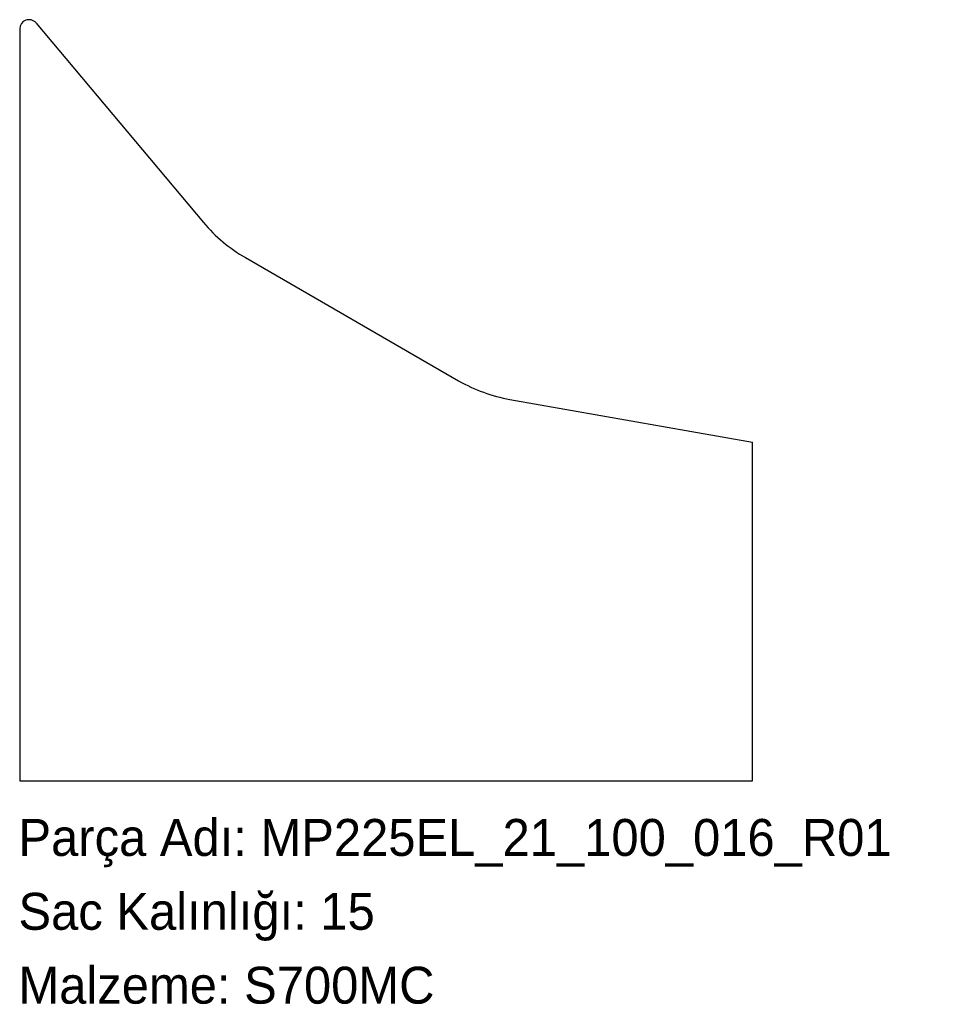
# Model space of a CAD drawing. Header units: millimetres. Extents: x 0 to 298, y -72 to 248.
import ezdxf

# ---------------------------------------------------------------- set-up
doc = ezdxf.new("R2010")
doc.units = ezdxf.units.MM
doc.linetypes.add('SLD-Katı', pattern=[0])
doc.linetypes.add('SLD-Sürekli', pattern=[0])
doc.layers.add('METIN', color=96, linetype='SLD-Katı')
doc.styles.add('SLDTEXTSTYLE0', font='ARIAL.TTF', dxfattribs={"width": 0.948, "bigfont": 'bigfont'})
doc.styles.add('SLDTEXTSTYLE1', font='ARIAL.TTF', dxfattribs={"width": 0.948})

msp = doc.modelspace()

# ---------------------------------------------------------------- linework, layer by layer
at = {"color": 7, "linetype": 'SLD-Sürekli', "lineweight": 25}
for p, q in [((5.7, 246.59), (60.12, 181.73)), ((0.4, 244.67), (0.4, 0.4)), ((73.69, 170.35), (142.97, 130.35)), ((159.62, 124.29), (238.4, 110.4)), ((238.4, 0.4), (238.4, 110.4)), ((0.4, 0.4), (238.4, 0.4))]:
    msp.add_line(p, q, dxfattribs=at)
for centre, radius, start, end in [((3.4, 244.67), 3, 40, 180), ((99.19, 214.52), 51, 220, 240), ((168.47, 174.52), 51, 240, 260)]:
    msp.add_arc(centre, radius, start, end, dxfattribs=at)

# ---------------------------------------------------------------- texts
at = {"layer": 'METIN', "char_height": 12, "attachment_point": 1}
for s, insert, style in [('Parça Adı: MP225EL_21_100_016_R01', (0, -12.03), 'SLDTEXTSTYLE0'), ('Sac Kalınlığı: 15', (0, -36.03), 'SLDTEXTSTYLE0'), ('Malzeme: S700MC', (0, -60.03), 'SLDTEXTSTYLE1')]:
    msp.add_mtext(s, dxfattribs=dict(at, insert=insert, style=style))

doc.saveas('drawing.dxf')
